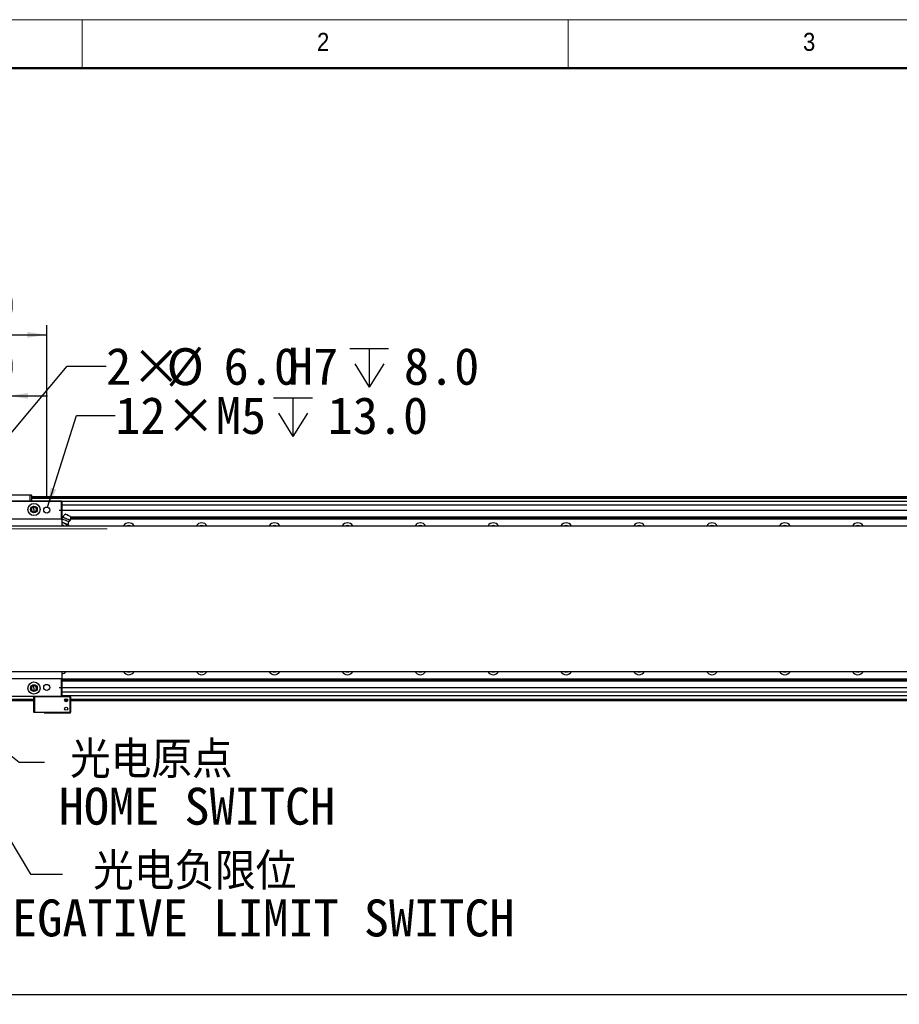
# Model space of a CAD drawing. Header units: millimetres. Extents: x 40 to 3320, y 40 to 2336.
# Tile 4 of 13: x 429 to 1153, y 1526 to 2336. Entities that reach past the tile are written whole.
import ezdxf

# ---------------------------------------------------------------- set-up
doc = ezdxf.new("R2010")
doc.units = ezdxf.units.MM
doc.header["$LTSCALE"] = 8
doc.linetypes.add('CENTERX2', pattern=[20.32, 12.7, -2.54, 2.54, -2.54])
doc.layers.add('DIMNS', color=7, linetype='Continuous')
doc.styles.add('SLDTEXTSTYLE0', font='Gothic.ttf', dxfattribs={"width": 0.913})
doc.styles.add('SLDTEXTSTYLE7', font='txt')
doc.styles.add('SLDTEXTSTYLE8', font='txt', dxfattribs={"bigfont": 'bigfont'})
doc.styles.add('SLDTEXTSTYLE9', font='txt')
doc.dimstyles.new('SLDDIMSTYLE0', dxfattribs={"dimtxt": 30.4, "dimasz": 16, "dimexe": 0, "dimexo": 0.0625, "dimgap": 7.6, "dimtad": 2, "dimdec": 1, "dimrnd": 1e-09, "dimzin": 4, "dimdsep": 46, "dimtxsty": 'SLDTEXTSTYLE7', "dimsah": 1, "dimcen": 0.09, "dimadec": 0, "dimazin": 1, "dimtfac": 1, "dimtdec": 1, "dimtmove": 0, "dimatfit": 0, "dimfxl": 0, "dimfrac": 2, "dimtolj": 1, "dimtzin": 12, "dimarcsym": 0})
doc.dimstyles.new('SLDDIMSTYLE1', dxfattribs={"dimtxt": 30.4, "dimasz": 16, "dimexe": 0, "dimexo": 0.0625, "dimgap": 7.6, "dimtad": 0, "dimtih": 1, "dimtoh": 1, "dimdec": 1, "dimrnd": 1e-09, "dimzin": 4, "dimdsep": 46, "dimtxsty": 'SLDTEXTSTYLE7', "dimsah": 1, "dimcen": 0, "dimadec": 0, "dimazin": 1, "dimtfac": 1, "dimtdec": 1, "dimtofl": 0, "dimtmove": 0, "dimatfit": 3, "dimfxl": 0, "dimfrac": 2, "dimtolj": 1, "dimtzin": 12, "dimarcsym": 0})
doc.dimstyles.new('SLDDIMSTYLE2', dxfattribs={"dimtxt": 30.4, "dimasz": 16, "dimexe": 0, "dimexo": 0.0625, "dimgap": 7.6, "dimtad": 0, "dimtih": 1, "dimtoh": 1, "dimdec": 1, "dimrnd": 1e-09, "dimzin": 12, "dimdsep": 46, "dimtxsty": 'SLDTEXTSTYLE7', "dimsah": 1, "dimcen": 0, "dimadec": 0, "dimazin": 3, "dimtfac": 1, "dimtdec": 1, "dimtofl": 0, "dimtmove": 0, "dimatfit": 3, "dimfxl": 0, "dimfrac": 2, "dimtolj": 1, "dimtzin": 12, "dimarcsym": 0})
doc.dimstyles.new('SLDDIMSTYLE3', dxfattribs={"dimtxt": 30.4, "dimasz": 16, "dimexe": 0, "dimexo": 0.0625, "dimgap": 7.6, "dimtad": 2, "dimdec": 1, "dimrnd": 1e-09, "dimzin": 4, "dimdsep": 46, "dimtxsty": 'SLDTEXTSTYLE7', "dimsah": 1, "dimcen": 0.09, "dimadec": 0, "dimazin": 1, "dimtfac": 1, "dimtdec": 1, "dimtofl": 0, "dimtmove": 0, "dimatfit": 3, "dimfxl": 0, "dimfrac": 2, "dimtolj": 1, "dimtzin": 12, "dimarcsym": 0})
doc.dimstyles.new('SLDDIMSTYLE4', dxfattribs={"dimtxt": 0.18, "dimasz": 16, "dimexe": 0, "dimexo": 0.0625, "dimgap": 0, "dimtad": 0, "dimtih": 1, "dimtoh": 1, "dimdec": 0, "dimrnd": 1e-09, "dimzin": 0, "dimdsep": 46, "dimtxsty": 'Standard', "dimsah": 1, "dimcen": 0.09, "dimadec": 0, "dimazin": 0, "dimtfac": 16, "dimtdec": 0, "dimtofl": 0, "dimtmove": 0, "dimatfit": 3, "dimfxl": 0, "dimfrac": 2, "dimtolj": 1, "dimtzin": 0, "dimarcsym": 0})

# ---------------------------------------------------------------- blocks, each defined once
blk = doc.blocks.new('_D_1')
at = {"layer": 'DIMNS'}
for p, q in [((317.37, 1942.52), (317.37, 2034.36)), ((419.37, 1942.52), (419.37, 2034.36)), ((317.37, 2026.36), (285.37, 2026.36)), ((317.37, 2026.36), (419.37, 2026.36)), ((419.37, 2026.36), (451.37, 2026.36))]:
    blk.add_line(p, q, dxfattribs=at)
for points in [[(317.37, 2026.36), (301.37, 2028.76), (301.37, 2023.96)], [(419.37, 2026.36), (435.37, 2023.96), (435.37, 2028.76)]]:
    blk.add_solid(points, dxfattribs=at)
at = {"layer": 'DIMNS', "insert": (321.68, 2066.25), "char_height": 30.4, "attachment_point": 1, "style": 'SLDTEXTSTYLE7'}
blk.add_mtext('102.0', dxfattribs=at)
blk = doc.blocks.new('_D_2')
at = {"layer": 'DIMNS'}
for p, q in [((285.87, 1942.52), (285.87, 2084.6)), ((450.87, 1942.52), (450.87, 2084.6)), ((285.87, 2076.6), (450.87, 2076.6))]:
    blk.add_line(p, q, dxfattribs=at)
for points in [[(285.87, 2076.6), (301.87, 2074.2), (301.87, 2079)], [(450.87, 2076.6), (434.87, 2079), (434.87, 2074.2)]]:
    blk.add_solid(points, dxfattribs=at)
at = {"layer": 'DIMNS', "insert": (321.68, 2116.49), "char_height": 30.4, "attachment_point": 1, "style": 'SLDTEXTSTYLE7'}
blk.add_mtext('165.0', dxfattribs=at)
blk = doc.blocks.new('_D_3')
at = {"layer": 'DIMNS'}
for p, q in [((2550.51, 1932.36), (2550.51, 1964.36)), ((461.03, 1932.36), (2558.51, 1932.36)), ((2550.51, 1786.36), (2550.51, 1932.36)), ((461.03, 1786.36), (2558.51, 1786.36)), ((2550.51, 1786.36), (2550.51, 1754.36))]:
    blk.add_line(p, q, dxfattribs=at)
for points in [[(2550.51, 1932.36), (2552.91, 1948.36), (2548.11, 1948.36)], [(2550.51, 1786.36), (2548.11, 1770.36), (2552.91, 1770.36)]]:
    blk.add_solid(points, dxfattribs=at)
at = {"layer": 'DIMNS', "insert": (2510.62, 1820.33), "char_height": 30.4, "attachment_point": 1, "rotation": 90, "style": 'SLDTEXTSTYLE7'}
blk.add_mtext('146.0', dxfattribs=at)
blk = doc.blocks.new('SW_SYMBOL_HOLE_DEPTH')
at = {"layer": 'DIMNS', "color": 0}
for p, q in [((0, 7000), (6400, 7000)), ((3200, 7000), (3200, 600)), ((800, 4440), (3200, 600)), ((5600, 4440), (3200, 600))]:
    blk.add_line(p, q, dxfattribs=at)
blk = doc.blocks.new('_D_4')
at = {"layer": 'DIMNS'}
for p, q in [((370.3, 1934.66), (467.76, 2050.73)), ((467.76, 2050.73), (499.76, 2050.73))]:
    blk.add_line(p, q, dxfattribs=at)
blk.add_solid([(370.3, 1934.66), (382.43, 1945.37), (378.75, 1948.46)], dxfattribs=at)
at = {"layer": 'DIMNS', "xscale": 0.004985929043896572, "yscale": 0.004985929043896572, "zscale": 0.004985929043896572}
blk.add_blockref('SW_SYMBOL_HOLE_DEPTH', (700.33, 2030.48), dxfattribs=at)
at = {"layer": 'DIMNS', "char_height": 30.4, "attachment_point": 1, "style": 'SLDTEXTSTYLE7'}
for s, insert in [('%%c', (549.5, 2065.62)), ('2×', (499.76, 2065.92)), ('6.0', (596.47, 2065.92)), ('H7', (649.41, 2065.92)), ('8.0', (744.83, 2065.92))]:
    blk.add_mtext(s, dxfattribs=dict(at, insert=insert))
blk = doc.blocks.new('_D_10')
at = {"layer": 'DIMNS'}
for p, q in [((368.37, 1718.2), (368.37, 1525.56)), ((2348.37, 1718.2), (2348.37, 1525.56)), ((368.37, 1533.56), (2348.37, 1533.56))]:
    blk.add_line(p, q, dxfattribs=at)
for points in [[(368.37, 1533.56), (384.37, 1531.16), (384.37, 1535.96)], [(2348.37, 1533.56), (2332.37, 1535.96), (2332.37, 1531.16)]]:
    blk.add_solid(points, dxfattribs=at)
at = {"layer": 'DIMNS', "insert": (1313.48, 1573.45), "char_height": 30.4, "attachment_point": 1, "style": 'SLDTEXTSTYLE7'}
blk.add_mtext('1980.0', dxfattribs=at)
blk = doc.blocks.new('_D_11')
at = {"layer": 'DIMNS'}
for p, q in [((451.62, 1934.75), (475.3, 2010.11)), ((475.3, 2010.11), (507.3, 2010.11))]:
    blk.add_line(p, q, dxfattribs=at)
blk.add_solid([(451.62, 1934.75), (458.71, 1949.29), (454.13, 1950.73)], dxfattribs=at)
at = {"layer": 'DIMNS', "xscale": 0.004985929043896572, "yscale": 0.004985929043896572, "zscale": 0.004985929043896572}
blk.add_blockref('SW_SYMBOL_HOLE_DEPTH', (637.56, 1989.98), dxfattribs=at)
at = {"layer": 'DIMNS', "char_height": 30.4, "attachment_point": 1, "style": 'SLDTEXTSTYLE7'}
for s, insert in [('12×M5', (507.3, 2025.42)), ('13.0', (682.06, 2025.42))]:
    blk.add_mtext(s, dxfattribs=dict(at, insert=insert))
blk = doc.blocks.new('SW_NOTE_5')
at = {"layer": 'DIMNS', "color": 0, "char_height": 30.4, "attachment_point": 2}
for s, insert, style in [('光电负限位', (108.78, 17.56), 'SLDTEXTSTYLE8'), ('NEGATIVE LIMIT SWITCH', (154.92, -20.84), 'SLDTEXTSTYLE9')]:
    blk.add_mtext(s, dxfattribs=dict(at, insert=insert, style=style))
blk = doc.blocks.new('SW_NOTE_6')
at = {"layer": 'DIMNS', "color": 0, "char_height": 30.4, "attachment_point": 2}
for s, insert, style in [('光电原点', (88.02, 17.22), 'SLDTEXTSTYLE8'), ('HOME SWITCH', (125.61, -21.18), 'SLDTEXTSTYLE9')]:
    blk.add_mtext(s, dxfattribs=dict(at, insert=insert, style=style))

msp = doc.modelspace()

# ---------------------------------------------------------------- linework, layer by layer
at = {"color": 7, "linetype": 'Continuous', "lineweight": 18}
for p, q in [((3320, 2336), (40, 2336)), ((480, 2296), (480, 2336)), ((880, 2336), (880, 2296)), ((80, 2296), (3280, 2296))]:
    msp.add_line(p, q, dxfattribs=at)
at = {"color": 7, "linetype": 'Continuous', "lineweight": 50}
msp.add_line((3280, 2296), (80, 2296), dxfattribs=at)
at = {"color": 7, "linetype": 'Continuous', "lineweight": 25}
for p, q in [((273.67, 1939.86), (463.07, 1939.86)), ((463.07, 1939.56), (273.67, 1939.56)), ((437.37, 1944.56), (411.37, 1944.56)), ((411.49, 1944.86), (437.25, 1944.86)), ((437.25, 1944.86), (438.07, 1944.86)), ((437.37, 1944.56), (437.25, 1944.86)), ((438.37, 1944.56), (437.37, 1944.56)), ((437.37, 1939.86), (437.37, 1944.56)), ((438.07, 1944.86), (438.37, 1944.56)), ((438.37, 1944.56), (438.37, 1939.86)), ((2278.37, 1943.36), (438.37, 1943.36)), ((438.37, 1943.16), (2278.37, 1943.16)), ((438.37, 1942.96), (2278.37, 1942.96)), ((2278.37, 1942.86), (438.37, 1942.86)), ((2278.37, 1941.86), (438.37, 1941.86)), ((463.07, 1939.56), (463.07, 1939.86)), ((463.07, 1939.86), (463.37, 1939.56)), ((463.07, 1925.16), (463.07, 1939.56)), ((463.07, 1939.56), (463.37, 1939.56)), ((463.37, 1939.56), (463.37, 1925.16)), ((2253.37, 1939.37), (463.37, 1939.37)), ((440.37, 1934.93), (440.37, 1935.36)), ((440.37, 1932.86), (440.37, 1934.93)), ((440.37, 1932.86), (440.37, 1930.8)), ((440.37, 1930.8), (440.37, 1930.36)), ((466.04, 1928.94), (463.96, 1926.46)), ((273.67, 1925.16), (463.07, 1925.16)), ((463.07, 1924.86), (273.67, 1924.86)), ((463.07, 1925.16), (463.37, 1925.16)), ((463.07, 1924.86), (463.37, 1925.16)), ((463.07, 1924.86), (463.07, 1925.16)), ((463.37, 1926.86), (464.3, 1926.86)), ((463.37, 1926.56), (464.04, 1926.56)), ((463.37, 1925.47), (463.67, 1925.47)), ((463.37, 1925.17), (463.66, 1925.17)), ((463.37, 1925.16), (463.37, 1919.36)), ((463.37, 1924.36), (463.65, 1924.96)), ((463.52, 1922.14), (463.37, 1921.8)), ((463.52, 1922.14), (465.43, 1921.49)), ((465.43, 1921.49), (467.24, 1920.56)), ((470.37, 1927.11), (470.03, 1923.88)), ((470.17, 1925.17), (2253.37, 1925.17)), ((470.2, 1925.47), (2253.37, 1925.47)), ((470.31, 1926.56), (2253.37, 1926.56)), ((470.34, 1926.86), (2253.37, 1926.86)), ((251.37, 1919.36), (2465.37, 1919.36)), ((463.37, 1920.19), (464.61, 1919.55)), ((464.61, 1919.55), (465.17, 1919.36)), ((467.24, 1920.56), (466.73, 1919.36)), ((468.22, 1920.3), (467.24, 1920.56)), ((469.1, 1919.78), (468.22, 1920.3)), ((469.1, 1919.77), (468.65, 1920.12)), ((469.1, 1919.78), (468.92, 1919.36)), ((2465.37, 1799.36), (251.37, 1799.36)), ((463.37, 1799.36), (463.37, 1793.56)), ((273.67, 1793.86), (463.07, 1793.86)), ((463.07, 1793.56), (273.67, 1793.56)), ((463.07, 1793.86), (463.07, 1793.56)), ((463.37, 1793.56), (463.07, 1793.86)), ((463.37, 1793.56), (463.07, 1793.56)), ((463.07, 1779.16), (463.07, 1793.56)), ((463.37, 1797.86), (463.48, 1797.86)), ((463.37, 1793.56), (463.37, 1779.16)), ((463.37, 1793.56), (2246.57, 1793.56)), ((463.37, 1793.25), (2246.54, 1793.25)), ((463.37, 1792.17), (2246.43, 1792.17)), ((463.37, 1791.86), (2246.4, 1791.86)), ((440.37, 1787.93), (440.37, 1788.36)), ((440.37, 1785.86), (440.37, 1787.93)), ((440.37, 1785.86), (440.37, 1783.8)), ((440.37, 1783.8), (440.37, 1783.36)), ((273.67, 1779.16), (463.07, 1779.16)), ((463.07, 1778.86), (273.67, 1778.86)), ((440.37, 1775.36), (378.37, 1775.36)), ((440.67, 1778.86), (440.37, 1778.56)), ((440.67, 1778.56), (440.37, 1778.56)), ((440.37, 1766.16), (440.37, 1778.56)), ((440.67, 1778.56), (440.79, 1778.86)), ((440.67, 1778.56), (440.67, 1766.16)), ((470.07, 1778.56), (440.67, 1778.56)), ((463.37, 1779.16), (463.07, 1779.16)), ((463.07, 1779.16), (463.07, 1778.86)), ((463.37, 1779.16), (463.07, 1778.86)), ((463.07, 1778.86), (469.95, 1778.86)), ((2253.37, 1779.36), (463.37, 1779.36)), ((463.37, 1779.16), (470.37, 1779.16)), ((468.02, 1775.36), (465.72, 1775.36)), ((470.07, 1778.56), (469.95, 1778.86)), ((469.95, 1778.86), (470.07, 1778.86)), ((470.37, 1778.56), (470.07, 1778.86)), ((470.37, 1778.56), (470.07, 1778.56)), ((470.07, 1766.16), (470.07, 1778.56)), ((470.37, 1778.56), (470.37, 1779.16)), ((470.37, 1778.56), (470.37, 1766.16)), ((2251.37, 1775.36), (470.37, 1775.36)), ((440.37, 1766.16), (440.67, 1766.16)), ((440.67, 1765.86), (440.37, 1766.16)), ((440.67, 1766.16), (470.07, 1766.16)), ((440.67, 1766.16), (440.79, 1765.86)), ((440.79, 1765.86), (440.67, 1765.86)), ((469.95, 1765.86), (440.79, 1765.86)), ((448.87, 1765.56), (448.87, 1765.86)), ((448.87, 1765.56), (470.37, 1765.56)), ((470.07, 1766.16), (469.95, 1765.86)), ((470.07, 1765.86), (469.95, 1765.86)), ((470.07, 1766.16), (470.37, 1766.16)), ((470.37, 1766.16), (470.07, 1765.86)), ((470.37, 1765.56), (470.37, 1766.16))]:
    msp.add_line(p, q, dxfattribs=at)
at = {"color": 8, "linetype": 'Continuous', "lineweight": 25}
for p, q in [((2253.37, 1936.37), (463.37, 1936.37)), ((440.37, 1776.36), (378.37, 1776.36)), ((2253.37, 1782.36), (463.37, 1782.36)), ((468.02, 1776.36), (465.72, 1776.36)), ((2251.37, 1776.36), (470.37, 1776.36))]:
    msp.add_line(p, q, dxfattribs=at)
at = {"color": 7, "linetype": 'Continuous', "lineweight": 25, "flags": 128}
for points in [[(470.37, 1927.11), (470.21, 1927.18), (469.74, 1927.37), (469.03, 1927.67), (468.21, 1928.02), (467.38, 1928.37), (466.68, 1928.67), (466.21, 1928.87), (466.04, 1928.94)], [(465.43, 1921.49), (465.01, 1921.67), (464.6, 1921.84), (464.2, 1922.01), (463.82, 1922.17), (463.47, 1922.32), (463.37, 1922.36)], [(469.17, 1922.62), (469, 1922.69), (468.52, 1922.89), (467.79, 1923.2), (466.89, 1923.59), (465.93, 1923.99), (465.03, 1924.38), (464.29, 1924.69), (463.81, 1924.89), (463.65, 1924.96)], [(470.03, 1923.88), (469.85, 1923.96), (469.32, 1924.18), (468.51, 1924.53), (467.52, 1924.95), (466.47, 1925.39), (465.48, 1925.81), (464.67, 1926.16), (464.14, 1926.38), (463.96, 1926.46)], [(468.22, 1920.3), (467.99, 1920.4), (467.71, 1920.52), (467.39, 1920.66), (467.04, 1920.8), (466.67, 1920.96), (466.27, 1921.13), (465.85, 1921.31), (465.43, 1921.49)], [(464.61, 1919.55), (464.19, 1919.73), (463.78, 1919.91), (463.38, 1920.08), (463.37, 1920.08)], [(465.06, 1919.36), (465.03, 1919.38), (464.61, 1919.55)], [(468.65, 1920.12), (468.65, 1920.12), (468.63, 1920.13), (468.59, 1920.15), (468.54, 1920.17), (468.48, 1920.19), (468.41, 1920.22), (468.32, 1920.26), (468.22, 1920.3)], [(518.37, 1919.61), (517.38, 1919.43), (517.22, 1919.36)], [(519.52, 1919.36), (519.36, 1919.43), (518.37, 1919.61)], [(578.37, 1919.61), (577.38, 1919.43), (577.22, 1919.36)], [(579.52, 1919.36), (579.36, 1919.43), (578.37, 1919.61)], [(638.37, 1919.61), (637.38, 1919.43), (637.22, 1919.36)], [(639.52, 1919.36), (639.36, 1919.43), (638.37, 1919.61)], [(698.37, 1919.61), (697.38, 1919.43), (697.22, 1919.36)], [(699.52, 1919.36), (699.36, 1919.43), (698.37, 1919.61)], [(758.37, 1919.61), (757.38, 1919.43), (757.22, 1919.36)], [(759.52, 1919.36), (759.36, 1919.43), (758.37, 1919.61)], [(818.37, 1919.61), (817.38, 1919.43), (817.22, 1919.36)], [(819.52, 1919.36), (819.36, 1919.43), (818.37, 1919.61)], [(878.37, 1919.61), (877.38, 1919.43), (877.22, 1919.36)], [(879.52, 1919.36), (879.36, 1919.43), (878.37, 1919.61)], [(938.37, 1919.61), (937.38, 1919.43), (937.22, 1919.36)], [(939.52, 1919.36), (939.36, 1919.43), (938.37, 1919.61)], [(998.37, 1919.61), (997.38, 1919.43), (997.22, 1919.36)], [(999.52, 1919.36), (999.36, 1919.43), (998.37, 1919.61)], [(1058.37, 1919.61), (1057.38, 1919.43), (1057.22, 1919.36)], [(1059.52, 1919.36), (1059.36, 1919.43), (1058.37, 1919.61)], [(1118.37, 1919.61), (1117.38, 1919.43), (1117.22, 1919.36)], [(1119.52, 1919.36), (1119.36, 1919.43), (1118.37, 1919.61)]]:
    msp.add_lwpolyline(points, dxfattribs=at)
at = {"color": 7, "linetype": 'Continuous', "lineweight": 25}
for centre, radius in [((440.37, 1932.86), 5), ((440.37, 1932.86), 2.75), ((450.87, 1932.36), 2.5), ((440.37, 1785.86), 5), ((440.37, 1785.86), 2.75), ((450.87, 1786.36), 2.5), ((466.87, 1775.86), 1.25), ((466.87, 1768.86), 1.25)]:
    msp.add_circle(centre, radius, dxfattribs=at)
for centre, radius, start, end in [((440.37, 1932.86), 2.5, 90, 270), ((440.37, 1932.86), 2.07, 90, 270), ((440.37, 1932.86), 2.5, 270, 90), ((440.37, 1932.86), 2.07, 270, 90), ((518.37, 1916.86), 5, 90, 149.99999), ((518.37, 1916.86), 5, 30.00001, 90), ((578.37, 1916.86), 5, 90, 149.99999), ((578.37, 1916.86), 5, 30.00001, 90), ((638.37, 1916.86), 5, 90, 149.99999), ((638.37, 1916.86), 5, 30.00001, 90), ((698.37, 1916.86), 5, 90, 149.99999), ((698.37, 1916.86), 5, 30.00001, 90), ((758.37, 1916.86), 5, 90, 149.99999), ((758.37, 1916.86), 5, 30.00001, 90), ((818.37, 1916.86), 5, 90, 149.99999), ((818.37, 1916.86), 5, 30.00001, 90), ((878.37, 1916.86), 5, 90, 149.99999), ((878.37, 1916.86), 5, 30.00001, 90), ((938.37, 1916.86), 5, 90, 149.99999), ((938.37, 1916.86), 5, 30.00001, 90), ((998.37, 1916.86), 5, 90, 149.99999), ((998.37, 1916.86), 5, 30.00001, 90), ((1058.37, 1916.86), 5, 90, 149.99999), ((1058.37, 1916.86), 5, 30.00001, 90), ((1118.37, 1916.86), 5, 90, 149.99999), ((1118.37, 1916.86), 5, 30.00001, 90), ((463.47, 1801.86), 4, 270.02597, 321.3178), ((518.37, 1801.86), 5, 210.00001, 329.99999), ((518.37, 1801.86), 2.75, 245.38006, 294.61994), ((578.37, 1801.86), 5, 210.00001, 329.99999), ((578.37, 1801.86), 2.75, 245.38006, 294.61994), ((638.37, 1801.86), 5, 210.00001, 329.99999), ((638.37, 1801.86), 2.75, 245.38006, 294.61994), ((698.37, 1801.86), 5, 210.00001, 329.99999), ((698.37, 1801.86), 2.75, 245.38006, 294.61994), ((758.37, 1801.86), 5, 210.00001, 329.99999), ((758.37, 1801.86), 2.75, 245.38006, 294.61994), ((818.37, 1801.86), 5, 210.00001, 329.99999), ((818.37, 1801.86), 2.75, 245.38006, 294.61994), ((878.37, 1801.86), 5, 210.00001, 329.99999), ((878.37, 1801.86), 2.75, 245.38006, 294.61994), ((938.37, 1801.86), 5, 210.00001, 329.99999), ((938.37, 1801.86), 2.75, 245.38006, 294.61994), ((998.37, 1801.86), 5, 210.00001, 329.99999), ((998.37, 1801.86), 2.75, 245.38006, 294.61994), ((1058.37, 1801.86), 5, 210.00001, 329.99999), ((1058.37, 1801.86), 2.75, 245.38006, 294.61994), ((1118.37, 1801.86), 5, 210.00001, 329.99999), ((1118.37, 1801.86), 2.75, 245.38006, 294.61994), ((440.37, 1785.86), 2.5, 90, 270), ((440.37, 1785.86), 2.07, 90, 270), ((440.37, 1785.86), 2.5, 270, 90), ((440.37, 1785.86), 2.07, 270, 90)]:
    msp.add_arc(centre, radius, start, end, dxfattribs=at)
for points, knots in [([(463.65, 1924.96), (463.64, 1925.22), (463.62, 1925.75), (463.85, 1926.22), (463.96, 1926.46)], [0, 0, 0, 0, 0.500001, 1, 1, 1, 1]), ([(468.3, 1928.25), (468.16, 1928.3), (467.88, 1928.4), (467.59, 1928.36), (467.44, 1928.35)], [0, 0, 0, 0, 0.500007, 1, 1, 1, 1]), ([(468.3, 1928.25), (468.44, 1928.19), (468.7, 1928.05), (468.88, 1927.82), (468.97, 1927.7)], [0, 0, 0, 0, 0.499974, 1, 1, 1, 1]), ([(468.65, 1920.12), (468.64, 1920.56), (468.6, 1921.43), (468.98, 1922.22), (469.17, 1922.62)], [0, 0, 0, 0, 0.5, 1, 1, 1, 1]), ([(469.17, 1922.62), (469.36, 1922.79), (469.75, 1923.15), (469.94, 1923.64), (470.03, 1923.88)], [0, 0, 0, 0, 0.499997, 1, 1, 1, 1])]:
    msp.add_open_spline(points, degree=3, knots=knots, dxfattribs=at)
at = {"layer": 'DIMNS', "linetype": 'CENTERX2', "lineweight": 18}
msp.add_line((399.07, 1916.86), (514.41, 1916.86), dxfattribs=at)

# ---------------------------------------------------------------- block references
at = {"layer": 'DIMNS'}
for name, p in [('SW_NOTE_6', (448.93, 1725)), ('SW_NOTE_5', (463.88, 1632.69))]:
    msp.add_blockref(name, p, dxfattribs=at)

# ---------------------------------------------------------------- texts
at = {"color": 7, "linetype": 'Continuous', "lineweight": 0, "char_height": 14.82, "attachment_point": 1, "style": 'SLDTEXTSTYLE0'}
for s, insert in [('2', (673.33, 2325.17)), ('3', (1073.33, 2325.17))]:
    msp.add_mtext(s, dxfattribs=dict(at, insert=insert))

# ---------------------------------------------------------------- dimensions: what is measured, and where the dimension line sits
at = {"layer": 'DIMNS'}
for base, p1, p2, dimstyle, picture, middle in [((450.87, 2076.6), (285.87, 1932.36), (450.87, 1932.36), 'SLDDIMSTYLE0', '_D_2', (370.11, 2076.6)), ((419.37, 2026.36), (317.37, 1932.36), (419.37, 1932.36), 'SLDDIMSTYLE0', '_D_1', (370.11, 2026.36)), ((2348.37, 1533.56), (368.37, 1728.36), (2348.37, 1728.36), 'SLDDIMSTYLE3', '_D_10', (1372.88, 1533.56))]:
    dim = msp.add_linear_dim(base=base, p1=p1, p2=p2, dimstyle=dimstyle, dxfattribs=at)
    dim.commit()
    dim.dimension.update_dxf_attribs({"geometry": picture, "text_midpoint": middle, "dimtype": 160})
dim = msp.add_diameter_dim_2p(p1=(366.44, 1930.07), p2=(370.3, 1934.66), text='2×<>H7{\\fGDT;x}8.0', dimstyle='SLDDIMSTYLE1', dxfattribs=at)
dim.commit()
dim.dimension.update_dxf_attribs({"geometry": '_D_4', "text_midpoint": (648.77, 2050.73), "dimtype": 163})
dim = msp.add_diameter_dim_2p(p1=(450.12, 1929.98), p2=(451.62, 1934.75), text='12×M5{\\fGDT;x}13.0', dimstyle='SLDDIMSTYLE2', override={"dimpost": '<>'}, dxfattribs=at)
dim.commit()
dim.dimension.update_dxf_attribs({"geometry": '_D_11', "text_midpoint": (632.13, 2010.11), "dimtype": 163})
dim = msp.add_linear_dim(base=(2550.51, 1932.36), p1=(450.87, 1786.36), p2=(450.87, 1932.36), angle=90, dimstyle='SLDDIMSTYLE0', dxfattribs=at)
dim.commit()
dim.dimension.update_dxf_attribs({"geometry": '_D_3', "text_midpoint": (2550.51, 1868.75), "dimtype": 160})

# ---------------------------------------------------------------- leaders
for points in [[(358.37, 1764.19), (437.61, 1632.69), (463.88, 1632.69)], [(381.87, 1761.36), (428.29, 1725), (448.93, 1725)]]:
    msp.add_leader(points, dimstyle='SLDDIMSTYLE4', dxfattribs=at)

doc.saveas('drawing.dxf')
